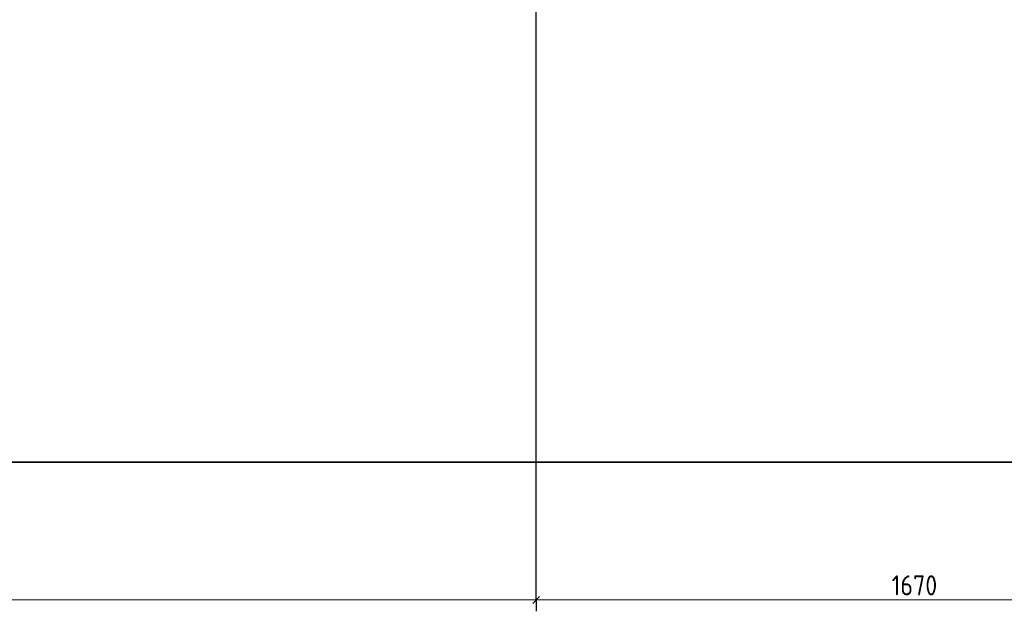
# Model space of a CAD drawing. Header units: millimetres. Extents: x 0 to 21000, y -5 to 14850.
# Tile 20 of 28: x 11486 to 16885, y 6385 to 9631. Entities that reach past the tile are written whole.
import ezdxf

# ---------------------------------------------------------------- set-up
doc = ezdxf.new("R2010")
doc.units = ezdxf.units.MM
doc.layers.add('Standard', color=7, linetype='Continuous', lineweight=25)
doc.layers.add('Размерная линия_ общее', color=7, linetype='Continuous', lineweight=13)
doc.styles.add('ISOCPEUR', font='txt')

msp = doc.modelspace()

# ---------------------------------------------------------------- linework, layer by layer
at = {"layer": 'Standard', "color": 254, "linetype": 'Continuous', "lineweight": 35, "true_color": 0xc4c4ff, "transparency": 33554687}
msp.add_lwpolyline([(1510.8, 7202.8), (19389.1, 7202.8), (19389.1, 12608.7), (1510.8, 12608.7), (1510.8, 7202.8)], dxfattribs=at)
at = {"layer": 'Размерная линия_ общее', "color": 253, "linetype": 'Continuous', "lineweight": -3, "true_color": 0xa0a0a0, "transparency": 33554687}
for q in [(14318.1, 6509.6), (14318.1, 6384.6)]:
    msp.add_line((14318.1, 6447.1), q, dxfattribs=at)
at = {"layer": 'Размерная линия_ общее', "color": 7, "linetype": 'Continuous', "lineweight": 13, "transparency": 33554687}
for p, q in [((6616.8, 6447.1), (14318.1, 6447.1)), ((14318.1, 6447.1), (18492.2, 6447.1))]:
    msp.add_line(p, q, dxfattribs=at)
at = {"layer": 'Размерная линия_ общее', "color": 7, "linetype": 'Continuous', "lineweight": 25, "transparency": 33554687}
msp.add_line((14299.3, 6428.3), (14336.8, 6465.8), dxfattribs=at)
at = {"layer": 'Размерная линия_ общее', "color": 253, "linetype": 'Continuous', "lineweight": -3, "true_color": 0xa0a0a0, "transparency": 33554687}
msp.add_lwpolyline([(14318.1, 6447.1), (14318.1, 6455.6), (14318.1, 6455.6), (14318.1, 6455.6), (14318.1, 6455.6), (14318.1, 11477.8)], dxfattribs=at)

# ---------------------------------------------------------------- texts
at = {"layer": 'Размерная линия_ общее', "color": 7, "linetype": 'Continuous', "lineweight": 25, "transparency": 33554687, "insert": (16267.6, 6472.1), "char_height": 110, "width": 333.451, "attachment_point": 7, "style": 'ISOCPEUR'}
msp.add_mtext('\\W0.87;1670', dxfattribs=at)

doc.saveas('drawing.dxf')
